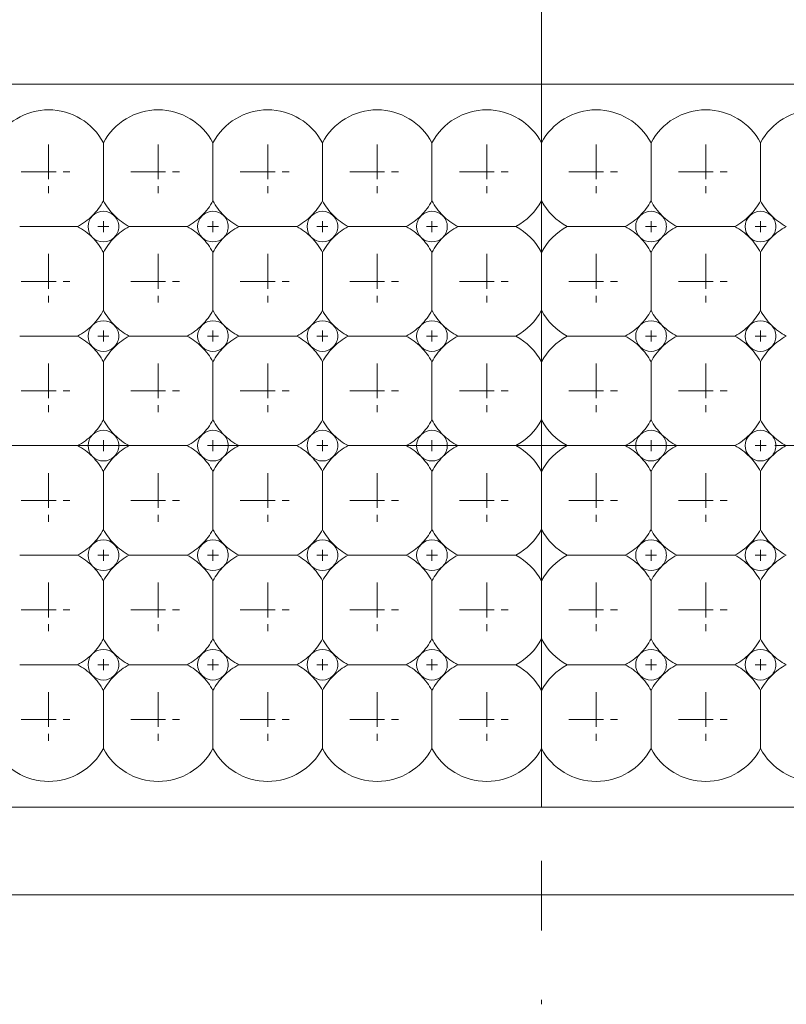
# Model space of a CAD drawing. Header units: millimetres. Extents: x -201 to 202, y 143 to 428.
# Tile 10 of 24: x -23 to -5, y 272 to 295. Entities that reach past the tile are written whole.
import ezdxf

# ---------------------------------------------------------------- set-up
doc = ezdxf.new("R2010")
doc.units = ezdxf.units.MM
doc.header["$LTSCALE"] = 0.25
doc.linetypes.add('CENTER', pattern=[50.8, 31.75, -6.35, 6.35, -6.35])
for name, color, linetype, lineweight in [('BASE', 7, 'Continuous', 20), ('CENTER', 1, 'CENTER', 9), ('DIMENSION', 6, 'Continuous', 9), ('LED LENS', 7, 'Continuous', 20)]:
    doc.layers.add(name, color=color, linetype=linetype, lineweight=lineweight)
doc.styles.add('VS Standard', font='msgothic.ttc', dxfattribs={"height": 3})
doc.dimstyles.new('VS Standard x0.5', dxfattribs={"dimtxt": 3, "dimasz": 3, "dimexe": 0.5, "dimexo": 0.8, "dimgap": 0.5, "dimtad": 3, "dimlfac": 2, "dimrnd": 0.0001, "dimzin": 9, "dimdsep": 46, "dimtxsty": 'VS Standard', "dimcen": 0, "dimaunit": 1, "dimadec": 0, "dimazin": 2, "dimtfac": 1, "dimtmove": 0, "dimatfit": 3, "dimfxl": 1, "dimtolj": 1, "dimtzin": 0, "dimarcsym": 0})

# ---------------------------------------------------------------- blocks, each defined once
blk = doc.blocks.new('*D208')
at = {"layer": 'Defpoints', "color": 0}
for p in [(41.06, 321.298), (-62.44, 290.711), (41.06, 290.711)]:
    blk.add_point(p, dxfattribs=at)
at = {"layer": 'DIMENSION', "color": 0, "lineweight": -2}
for p, q in [((-62.44, 291.511), (-62.44, 321.798)), ((41.06, 291.511), (41.06, 321.798)), ((-59.44, 321.298), (38.06, 321.298))]:
    blk.add_line(p, q, dxfattribs=at)
at = {"layer": 'DIMENSION', "color": 0}
for points in [[(-59.44, 321.798), (-59.44, 320.798), (-62.44, 321.298)], [(38.06, 320.798), (38.06, 321.798), (41.06, 321.298)]]:
    blk.add_solid(points, dxfattribs=at)
at = {"layer": 'DIMENSION', "color": 0, "insert": (-10.69, 323.299), "char_height": 3, "attachment_point": 5, "style": 'VS Standard'}
blk.add_mtext('\\A1;207', dxfattribs=at)

msp = doc.modelspace()

# ---------------------------------------------------------------- linework, layer by layer
at = {"layer": 'BASE'}
for p, q in [((39.2961, 293.4377), (-60.7039, 293.4377)), ((-60.7039, 276.9377), (39.2961, 276.9377)), ((39.2961, 274.9377), (-60.7039, 274.9377))]:
    msp.add_line(p, q, dxfattribs=at)
at = {"layer": 'CENTER'}
for p, q in [((-10.7039, 297.9377), (-10.7039, 272.4377)), ((-20.8289, 290.1877), (-20.5789, 290.1877)), ((-20.7039, 290.3127), (-20.7039, 290.0627)), ((-18.3289, 290.1877), (-18.0789, 290.1877)), ((-18.2039, 290.3127), (-18.2039, 290.0627)), ((-15.8289, 290.1877), (-15.5789, 290.1877)), ((-15.7039, 290.3127), (-15.7039, 290.0627)), ((-13.3289, 290.1877), (-13.0789, 290.1877)), ((-13.2039, 290.3127), (-13.2039, 290.0627)), ((-8.3289, 290.1877), (-8.0789, 290.1877)), ((-8.2039, 290.3127), (-8.2039, 290.0627)), ((-5.8289, 290.1877), (-5.5789, 290.1877)), ((-5.7039, 290.3127), (-5.7039, 290.0627)), ((-20.8289, 287.6877), (-20.5789, 287.6877)), ((-20.7039, 287.8127), (-20.7039, 287.5627)), ((-18.3289, 287.6877), (-18.0789, 287.6877)), ((-18.2039, 287.8127), (-18.2039, 287.5627)), ((-15.8289, 287.6877), (-15.5789, 287.6877)), ((-15.7039, 287.8127), (-15.7039, 287.5627)), ((-13.3289, 287.6877), (-13.0789, 287.6877)), ((-13.2039, 287.8127), (-13.2039, 287.5627)), ((-8.3289, 287.6877), (-8.0789, 287.6877)), ((-8.2039, 287.8127), (-8.2039, 287.5627)), ((-5.8289, 287.6877), (-5.5789, 287.6877)), ((-5.7039, 287.8127), (-5.7039, 287.5627)), ((-65.7039, 285.1877), (44.2961, 285.1877)), ((-20.8289, 285.1877), (-20.5789, 285.1877)), ((-20.7039, 285.3127), (-20.7039, 285.0627)), ((-18.3289, 285.1877), (-18.0789, 285.1877)), ((-18.2039, 285.3127), (-18.2039, 285.0627)), ((-15.8289, 285.1877), (-15.5789, 285.1877)), ((-15.7039, 285.3127), (-15.7039, 285.0627)), ((-13.3289, 285.1877), (-13.0789, 285.1877)), ((-13.2039, 285.3127), (-13.2039, 285.0627)), ((-8.3289, 285.1877), (-8.0789, 285.1877)), ((-8.2039, 285.3127), (-8.2039, 285.0627)), ((-5.8289, 285.1877), (-5.5789, 285.1877)), ((-5.7039, 285.3127), (-5.7039, 285.0627)), ((-20.7039, 282.8127), (-20.7039, 282.5627)), ((-18.2039, 282.8127), (-18.2039, 282.5627)), ((-15.7039, 282.8127), (-15.7039, 282.5627)), ((-13.2039, 282.8127), (-13.2039, 282.5627)), ((-8.2039, 282.8127), (-8.2039, 282.5627)), ((-5.7039, 282.8127), (-5.7039, 282.5627)), ((-20.8289, 282.6877), (-20.5789, 282.6877)), ((-18.3289, 282.6877), (-18.0789, 282.6877)), ((-15.8289, 282.6877), (-15.5789, 282.6877)), ((-13.3289, 282.6877), (-13.0789, 282.6877)), ((-8.3289, 282.6877), (-8.0789, 282.6877)), ((-5.8289, 282.6877), (-5.5789, 282.6877)), ((-20.7039, 280.3127), (-20.7039, 280.0627)), ((-18.2039, 280.3127), (-18.2039, 280.0627)), ((-15.7039, 280.3127), (-15.7039, 280.0627)), ((-13.2039, 280.3127), (-13.2039, 280.0627)), ((-8.2039, 280.3127), (-8.2039, 280.0627)), ((-5.7039, 280.3127), (-5.7039, 280.0627)), ((-20.8289, 280.1877), (-20.5789, 280.1877)), ((-18.3289, 280.1877), (-18.0789, 280.1877)), ((-15.8289, 280.1877), (-15.5789, 280.1877)), ((-13.3289, 280.1877), (-13.0789, 280.1877)), ((-8.3289, 280.1877), (-8.0789, 280.1877)), ((-5.8289, 280.1877), (-5.5789, 280.1877))]:
    msp.add_line(p, q, dxfattribs=at)
at = {"layer": 'CENTER', "ltscale": 0.1}
for p, q in [((-21.9539, 292.0627), (-21.9539, 290.8127)), ((-19.4539, 292.0627), (-19.4539, 290.8127)), ((-16.9539, 292.0627), (-16.9539, 290.8127)), ((-14.4539, 292.0627), (-14.4539, 290.8127)), ((-11.9539, 292.0627), (-11.9539, 290.8127)), ((-9.4539, 292.0627), (-9.4539, 290.8127)), ((-6.9539, 292.0627), (-6.9539, 290.8127)), ((-22.5789, 291.4377), (-21.3289, 291.4377)), ((-20.0789, 291.4377), (-18.8289, 291.4377)), ((-17.5789, 291.4377), (-16.3289, 291.4377)), ((-15.0789, 291.4377), (-13.8289, 291.4377)), ((-12.5789, 291.4377), (-11.3289, 291.4377)), ((-10.0789, 291.4377), (-8.8289, 291.4377)), ((-7.5789, 291.4377), (-6.3289, 291.4377)), ((-21.9539, 289.5627), (-21.9539, 288.3127)), ((-19.4539, 289.5627), (-19.4539, 288.3127)), ((-16.9539, 289.5627), (-16.9539, 288.3127)), ((-14.4539, 289.5627), (-14.4539, 288.3127)), ((-11.9539, 289.5627), (-11.9539, 288.3127)), ((-9.4539, 289.5627), (-9.4539, 288.3127)), ((-6.9539, 289.5627), (-6.9539, 288.3127)), ((-22.5789, 288.9377), (-21.3289, 288.9377)), ((-20.0789, 288.9377), (-18.8289, 288.9377)), ((-17.5789, 288.9377), (-16.3289, 288.9377)), ((-15.0789, 288.9377), (-13.8289, 288.9377)), ((-12.5789, 288.9377), (-11.3289, 288.9377)), ((-10.0789, 288.9377), (-8.8289, 288.9377)), ((-7.5789, 288.9377), (-6.3289, 288.9377)), ((-21.9539, 287.0627), (-21.9539, 285.8127)), ((-19.4539, 287.0627), (-19.4539, 285.8127)), ((-16.9539, 287.0627), (-16.9539, 285.8127)), ((-14.4539, 287.0627), (-14.4539, 285.8127)), ((-11.9539, 287.0627), (-11.9539, 285.8127)), ((-9.4539, 287.0627), (-9.4539, 285.8127)), ((-6.9539, 287.0627), (-6.9539, 285.8127)), ((-22.5789, 286.4377), (-21.3289, 286.4377)), ((-20.0789, 286.4377), (-18.8289, 286.4377)), ((-17.5789, 286.4377), (-16.3289, 286.4377)), ((-15.0789, 286.4377), (-13.8289, 286.4377)), ((-12.5789, 286.4377), (-11.3289, 286.4377)), ((-10.0789, 286.4377), (-8.8289, 286.4377)), ((-7.5789, 286.4377), (-6.3289, 286.4377)), ((-21.9539, 284.5627), (-21.9539, 283.3127)), ((-19.4539, 284.5627), (-19.4539, 283.3127)), ((-16.9539, 284.5627), (-16.9539, 283.3127)), ((-14.4539, 284.5627), (-14.4539, 283.3127)), ((-11.9539, 284.5627), (-11.9539, 283.3127)), ((-9.4539, 284.5627), (-9.4539, 283.3127)), ((-6.9539, 284.5627), (-6.9539, 283.3127)), ((-22.5789, 283.9377), (-21.3289, 283.9377)), ((-20.0789, 283.9377), (-18.8289, 283.9377)), ((-17.5789, 283.9377), (-16.3289, 283.9377)), ((-15.0789, 283.9377), (-13.8289, 283.9377)), ((-12.5789, 283.9377), (-11.3289, 283.9377)), ((-10.0789, 283.9377), (-8.8289, 283.9377)), ((-7.5789, 283.9377), (-6.3289, 283.9377)), ((-21.9539, 282.0627), (-21.9539, 280.8127)), ((-19.4539, 282.0627), (-19.4539, 280.8127)), ((-16.9539, 282.0627), (-16.9539, 280.8127)), ((-14.4539, 282.0627), (-14.4539, 280.8127)), ((-11.9539, 282.0627), (-11.9539, 280.8127)), ((-9.4539, 282.0627), (-9.4539, 280.8127)), ((-6.9539, 282.0627), (-6.9539, 280.8127)), ((-22.5789, 281.4377), (-21.3289, 281.4377)), ((-20.0789, 281.4377), (-18.8289, 281.4377)), ((-17.5789, 281.4377), (-16.3289, 281.4377)), ((-15.0789, 281.4377), (-13.8289, 281.4377)), ((-12.5789, 281.4377), (-11.3289, 281.4377)), ((-10.0789, 281.4377), (-8.8289, 281.4377)), ((-7.5789, 281.4377), (-6.3289, 281.4377)), ((-21.9539, 279.5627), (-21.9539, 278.3127)), ((-19.4539, 279.5627), (-19.4539, 278.3127)), ((-16.9539, 279.5627), (-16.9539, 278.3127)), ((-14.4539, 279.5627), (-14.4539, 278.3127)), ((-11.9539, 279.5627), (-11.9539, 278.3127)), ((-9.4539, 279.5627), (-9.4539, 278.3127)), ((-6.9539, 279.5627), (-6.9539, 278.3127)), ((-22.5789, 278.9377), (-21.3289, 278.9377)), ((-20.0789, 278.9377), (-18.8289, 278.9377)), ((-17.5789, 278.9377), (-16.3289, 278.9377)), ((-15.0789, 278.9377), (-13.8289, 278.9377)), ((-12.5789, 278.9377), (-11.3289, 278.9377)), ((-10.0789, 278.9377), (-8.8289, 278.9377)), ((-7.5789, 278.9377), (-6.3289, 278.9377))]:
    msp.add_line(p, q, dxfattribs=at)
at = {"layer": 'LED LENS'}
for p, q in [((-10.7039, 293.4377), (-10.7039, 276.9377)), ((-10.7039, 292.0992), (-10.7039, 293.4377)), ((-10.7039, 293.4377), (-10.7039, 276.9377)), ((-20.7039, 292.0992), (-20.7039, 291.4377)), ((-18.2039, 292.0992), (-18.2039, 291.4377)), ((-15.7039, 292.0992), (-15.7039, 291.4377)), ((-13.2039, 292.0992), (-13.2039, 291.4377)), ((-8.2039, 292.0992), (-8.2039, 291.4377)), ((-5.7039, 292.0992), (-5.7039, 291.4377)), ((-20.7039, 291.4377), (-20.7039, 290.7763)), ((-18.2039, 291.4377), (-18.2039, 290.7763)), ((-15.7039, 291.4377), (-15.7039, 290.7763)), ((-13.2039, 291.4377), (-13.2039, 290.7763)), ((-8.2039, 291.4377), (-8.2039, 290.7763)), ((-5.7039, 291.4377), (-5.7039, 290.7763)), ((-22.6154, 290.1877), (-21.2925, 290.1877)), ((-20.1154, 290.1877), (-18.7925, 290.1877)), ((-17.6154, 290.1877), (-16.2925, 290.1877)), ((-15.1154, 290.1877), (-13.7925, 290.1877)), ((-12.6154, 290.1877), (-11.2925, 290.1877)), ((-10.1154, 290.1877), (-8.7925, 290.1877)), ((-7.6154, 290.1877), (-6.2925, 290.1877)), ((-20.7039, 289.5992), (-20.7039, 288.9377)), ((-18.2039, 289.5992), (-18.2039, 288.9377)), ((-15.7039, 289.5992), (-15.7039, 288.9377)), ((-13.2039, 289.5992), (-13.2039, 288.9377)), ((-8.2039, 289.5992), (-8.2039, 288.9377)), ((-5.7039, 289.5992), (-5.7039, 288.9377)), ((-20.7039, 288.9377), (-20.7039, 288.2763)), ((-18.2039, 288.9377), (-18.2039, 288.2763)), ((-15.7039, 288.9377), (-15.7039, 288.2763)), ((-13.2039, 288.9377), (-13.2039, 288.2763)), ((-8.2039, 288.9377), (-8.2039, 288.2763)), ((-5.7039, 288.9377), (-5.7039, 288.2763)), ((-22.6154, 287.6877), (-21.2925, 287.6877)), ((-20.1154, 287.6877), (-18.7925, 287.6877)), ((-17.6154, 287.6877), (-16.2925, 287.6877)), ((-15.1154, 287.6877), (-13.7925, 287.6877)), ((-12.6154, 287.6877), (-11.2925, 287.6877)), ((-10.1154, 287.6877), (-8.7925, 287.6877)), ((-7.6154, 287.6877), (-6.2925, 287.6877)), ((-20.7039, 287.0992), (-20.7039, 286.4377)), ((-18.2039, 287.0992), (-18.2039, 286.4377)), ((-15.7039, 287.0992), (-15.7039, 286.4377)), ((-13.2039, 287.0992), (-13.2039, 286.4377)), ((-8.2039, 287.0992), (-8.2039, 286.4377)), ((-5.7039, 287.0992), (-5.7039, 286.4377)), ((-20.7039, 286.4377), (-20.7039, 285.7763)), ((-18.2039, 286.4377), (-18.2039, 285.7763)), ((-15.7039, 286.4377), (-15.7039, 285.7763)), ((-13.2039, 286.4377), (-13.2039, 285.7763)), ((-8.2039, 286.4377), (-8.2039, 285.7763)), ((-5.7039, 286.4377), (-5.7039, 285.7763)), ((-22.6154, 285.1877), (-21.2925, 285.1877)), ((-20.1154, 285.1877), (-18.7925, 285.1877)), ((-17.6154, 285.1877), (-16.2925, 285.1877)), ((-15.1154, 285.1877), (-13.7925, 285.1877)), ((-12.6154, 285.1877), (-11.2925, 285.1877)), ((-10.1154, 285.1877), (-8.7925, 285.1877)), ((-7.6154, 285.1877), (-6.2925, 285.1877)), ((-20.7039, 284.5992), (-20.7039, 283.9377)), ((-18.2039, 284.5992), (-18.2039, 283.9377)), ((-15.7039, 284.5992), (-15.7039, 283.9377)), ((-13.2039, 284.5992), (-13.2039, 283.9377)), ((-8.2039, 284.5992), (-8.2039, 283.9377)), ((-5.7039, 284.5992), (-5.7039, 283.9377)), ((-20.7039, 283.9377), (-20.7039, 283.2763)), ((-18.2039, 283.9377), (-18.2039, 283.2763)), ((-15.7039, 283.9377), (-15.7039, 283.2763)), ((-13.2039, 283.9377), (-13.2039, 283.2763)), ((-8.2039, 283.9377), (-8.2039, 283.2763)), ((-5.7039, 283.9377), (-5.7039, 283.2763)), ((-22.6154, 282.6877), (-21.2925, 282.6877)), ((-20.1154, 282.6877), (-18.7925, 282.6877)), ((-17.6154, 282.6877), (-16.2925, 282.6877)), ((-15.1154, 282.6877), (-13.7925, 282.6877)), ((-12.6154, 282.6877), (-11.2925, 282.6877)), ((-10.1154, 282.6877), (-8.7925, 282.6877)), ((-7.6154, 282.6877), (-6.2925, 282.6877)), ((-20.7039, 282.0992), (-20.7039, 281.4377)), ((-18.2039, 282.0992), (-18.2039, 281.4377)), ((-15.7039, 282.0992), (-15.7039, 281.4377)), ((-13.2039, 281.4377), (-13.2039, 282.0992)), ((-8.2039, 282.0992), (-8.2039, 281.4377)), ((-5.7039, 282.0992), (-5.7039, 281.4377)), ((-20.7039, 281.4377), (-20.7039, 280.7763)), ((-18.2039, 281.4377), (-18.2039, 280.7763)), ((-15.7039, 281.4377), (-15.7039, 280.7763)), ((-13.2039, 280.7763), (-13.2039, 281.4377)), ((-8.2039, 281.4377), (-8.2039, 280.7763)), ((-5.7039, 281.4377), (-5.7039, 280.7763)), ((-22.6154, 280.1877), (-21.2925, 280.1877)), ((-20.1154, 280.1877), (-18.7925, 280.1877)), ((-17.6154, 280.1877), (-16.2925, 280.1877)), ((-15.1154, 280.1877), (-13.7925, 280.1877)), ((-12.6154, 280.1877), (-11.2925, 280.1877)), ((-10.1154, 280.1877), (-8.7925, 280.1877)), ((-7.6154, 280.1877), (-6.2925, 280.1877)), ((-20.7039, 279.5992), (-20.7039, 278.9377)), ((-18.2039, 279.5992), (-18.2039, 278.9377)), ((-15.7039, 278.9377), (-15.7039, 279.5992)), ((-13.2039, 278.9377), (-13.2039, 279.5992)), ((-8.2039, 279.5992), (-8.2039, 278.9377)), ((-5.7039, 279.5992), (-5.7039, 278.9377)), ((-20.7039, 278.9377), (-20.7039, 278.2763)), ((-18.2039, 278.9377), (-18.2039, 278.2763)), ((-15.7039, 278.2763), (-15.7039, 278.9377)), ((-13.2039, 278.2763), (-13.2039, 278.9377)), ((-8.2039, 278.9377), (-8.2039, 278.2763)), ((-5.7039, 278.9377), (-5.7039, 278.2763))]:
    msp.add_line(p, q, dxfattribs=at)
for centre, radius, start, end in [((-21.9539, 291.4377), 1.4142, 27.88557, 152.11443), ((-19.4539, 291.4377), 1.4142, 27.88557, 152.11443), ((-16.9539, 291.4377), 1.4142, 27.88557, 152.11443), ((-14.4539, 291.4377), 1.4142, 27.88557, 152.11443), ((-11.9539, 291.4377), 1.4142, 27.88557, 152.11443), ((-9.4539, 291.4377), 1.4142, 27.88557, 152.11443), ((-6.9539, 291.4377), 1.4142, 27.88557, 152.11443), ((-4.4539, 291.4377), 1.4142, 27.88557, 152.11443), ((-21.9539, 291.4377), 1.4142, 315, 332.11443), ((-19.4539, 291.4377), 1.4142, 207.88557, 225), ((-19.4539, 291.4377), 1.4142, 315, 332.11443), ((-16.9539, 291.4377), 1.4142, 207.88557, 225), ((-16.9539, 291.4377), 1.4142, 315, 332.11443), ((-14.4539, 291.4377), 1.4142, 207.88557, 225), ((-14.4539, 291.4377), 1.4142, 315, 332.11443), ((-11.9539, 291.4377), 1.4142, 207.88557, 225), ((-11.9539, 291.4377), 1.4142, 297.88557, 332.11443), ((-9.4539, 291.4377), 1.4142, 207.88557, 242.11443), ((-9.4539, 291.4377), 1.4142, 315, 332.11443), ((-6.9539, 291.4377), 1.4142, 207.88557, 225), ((-6.9539, 291.4377), 1.4142, 315, 332.11443), ((-4.4539, 291.4377), 1.4142, 207.88557, 225), ((-21.9539, 291.4377), 1.4142, 297.88557, 315), ((-20.7039, 290.1877), 0.35, 135, 225), ((-20.7039, 290.1877), 0.35, 45, 135), ((-20.7039, 290.1877), 0.35, 0, 45), ((-19.4539, 291.4377), 1.4142, 225, 242.11443), ((-19.4539, 291.4377), 1.4142, 297.88557, 315), ((-18.2039, 290.1877), 0.35, 135, 225), ((-18.2039, 290.1877), 0.35, 45, 135), ((-18.2039, 290.1877), 0.35, 0, 45), ((-16.9539, 291.4377), 1.4142, 225, 242.11443), ((-16.9539, 291.4377), 1.4142, 297.88557, 315), ((-15.7039, 290.1877), 0.35, 135, 225), ((-15.7039, 290.1877), 0.35, 45, 135), ((-15.7039, 290.1877), 0.35, 0, 45), ((-14.4539, 291.4377), 1.4142, 225, 242.11443), ((-14.4539, 291.4377), 1.4142, 297.88557, 315), ((-13.2039, 290.1877), 0.35, 135, 225), ((-13.2039, 290.1877), 0.35, 45, 135), ((-13.2039, 290.1877), 0.35, 0, 45), ((-11.9539, 291.4377), 1.4142, 225, 242.11443), ((-9.4539, 291.4377), 1.4142, 297.88557, 315), ((-8.2039, 290.1877), 0.35, 135, 225), ((-8.2039, 290.1877), 0.35, 45, 135), ((-8.2039, 290.1877), 0.35, 0, 45), ((-6.9539, 291.4377), 1.4142, 225, 242.11443), ((-6.9539, 291.4377), 1.4142, 297.88557, 315), ((-5.7039, 290.1877), 0.35, 135, 225), ((-5.7039, 290.1877), 0.35, 45, 135), ((-5.7039, 290.1877), 0.35, 0, 45), ((-4.4539, 291.4377), 1.4142, 225, 242.11443), ((-21.9539, 288.9377), 1.4142, 45, 62.11443), ((-20.7039, 290.1877), 0.35, 315, 0), ((-19.4539, 288.9377), 1.4142, 117.88557, 135), ((-19.4539, 288.9377), 1.4142, 45, 62.11443), ((-18.2039, 290.1877), 0.35, 315, 0), ((-16.9539, 288.9377), 1.4142, 117.88557, 135), ((-16.9539, 288.9377), 1.4142, 45, 62.11443), ((-15.7039, 290.1877), 0.35, 315, 0), ((-14.4539, 288.9377), 1.4142, 117.88557, 135), ((-14.4539, 288.9377), 1.4142, 45, 62.11443), ((-13.2039, 290.1877), 0.35, 315, 0), ((-11.9539, 288.9377), 1.4142, 117.88557, 135), ((-11.9539, 288.9377), 1.4142, 27.88557, 62.11443), ((-9.4539, 288.9377), 1.4142, 117.88557, 152.11443), ((-9.4539, 288.9377), 1.4142, 45, 62.11443), ((-8.2039, 290.1877), 0.35, 315, 0), ((-6.9539, 288.9377), 1.4142, 117.88557, 135), ((-6.9539, 288.9377), 1.4142, 45, 62.11443), ((-5.7039, 290.1877), 0.35, 315, 0), ((-4.4539, 288.9377), 1.4142, 117.88557, 135), ((-21.9539, 288.9377), 1.4142, 27.88557, 45), ((-20.7039, 290.1877), 0.35, 225, 315), ((-19.4539, 288.9377), 1.4142, 135, 152.11443), ((-19.4539, 288.9377), 1.4142, 27.88557, 45), ((-18.2039, 290.1877), 0.35, 225, 315), ((-16.9539, 288.9377), 1.4142, 135, 152.11443), ((-16.9539, 288.9377), 1.4142, 27.88557, 45), ((-15.7039, 290.1877), 0.35, 225, 315), ((-14.4539, 288.9377), 1.4142, 135, 152.11443), ((-14.4539, 288.9377), 1.4142, 27.88557, 45), ((-13.2039, 290.1877), 0.35, 225, 315), ((-11.9539, 288.9377), 1.4142, 135, 152.11443), ((-9.4539, 288.9377), 1.4142, 27.88557, 45), ((-8.2039, 290.1877), 0.35, 225, 315), ((-6.9539, 288.9377), 1.4142, 135, 152.11443), ((-6.9539, 288.9377), 1.4142, 27.88557, 45), ((-5.7039, 290.1877), 0.35, 225, 315), ((-4.4539, 288.9377), 1.4142, 135, 152.11443), ((-21.9539, 288.9377), 1.4142, 315, 332.11443), ((-19.4539, 288.9377), 1.4142, 207.88557, 225), ((-19.4539, 288.9377), 1.4142, 315, 332.11443), ((-16.9539, 288.9377), 1.4142, 207.88557, 225), ((-16.9539, 288.9377), 1.4142, 315, 332.11443), ((-14.4539, 288.9377), 1.4142, 207.88557, 225), ((-14.4539, 288.9377), 1.4142, 315, 332.11443), ((-11.9539, 288.9377), 1.4142, 207.88557, 225), ((-11.9539, 288.9377), 1.4142, 297.88557, 332.11443), ((-9.4539, 288.9377), 1.4142, 207.88557, 242.11443), ((-9.4539, 288.9377), 1.4142, 315, 332.11443), ((-6.9539, 288.9377), 1.4142, 207.88557, 225), ((-6.9539, 288.9377), 1.4142, 315, 332.11443), ((-4.4539, 288.9377), 1.4142, 207.88557, 225), ((-21.9539, 288.9377), 1.4142, 297.88557, 315), ((-20.7039, 287.6877), 0.35, 135, 225), ((-20.7039, 287.6877), 0.35, 45, 135), ((-20.7039, 287.6877), 0.35, 0, 45), ((-19.4539, 288.9377), 1.4142, 225, 242.11443), ((-19.4539, 288.9377), 1.4142, 297.88557, 315), ((-18.2039, 287.6877), 0.35, 135, 225), ((-18.2039, 287.6877), 0.35, 45, 135), ((-18.2039, 287.6877), 0.35, 0, 45), ((-16.9539, 288.9377), 1.4142, 225, 242.11443), ((-16.9539, 288.9377), 1.4142, 297.88557, 315), ((-15.7039, 287.6877), 0.35, 135, 225), ((-15.7039, 287.6877), 0.35, 45, 135), ((-15.7039, 287.6877), 0.35, 0, 45), ((-14.4539, 288.9377), 1.4142, 225, 242.11443), ((-14.4539, 288.9377), 1.4142, 297.88557, 315), ((-13.2039, 287.6877), 0.35, 135, 225), ((-13.2039, 287.6877), 0.35, 45, 135), ((-13.2039, 287.6877), 0.35, 0, 45), ((-11.9539, 288.9377), 1.4142, 225, 242.11443), ((-9.4539, 288.9377), 1.4142, 297.88557, 315), ((-8.2039, 287.6877), 0.35, 135, 225), ((-8.2039, 287.6877), 0.35, 45, 135), ((-8.2039, 287.6877), 0.35, 0, 45), ((-6.9539, 288.9377), 1.4142, 225, 242.11443), ((-6.9539, 288.9377), 1.4142, 297.88557, 315), ((-5.7039, 287.6877), 0.35, 135, 225), ((-5.7039, 287.6877), 0.35, 45, 135), ((-5.7039, 287.6877), 0.35, 0, 45), ((-4.4539, 288.9377), 1.4142, 225, 242.11443), ((-21.9539, 286.4377), 1.4142, 45, 62.11443), ((-20.7039, 287.6877), 0.35, 315, 0), ((-19.4539, 286.4377), 1.4142, 117.88557, 135), ((-19.4539, 286.4377), 1.4142, 45, 62.11443), ((-18.2039, 287.6877), 0.35, 315, 0), ((-16.9539, 286.4377), 1.4142, 117.88557, 135), ((-16.9539, 286.4377), 1.4142, 45, 62.11443), ((-15.7039, 287.6877), 0.35, 315, 0), ((-14.4539, 286.4377), 1.4142, 117.88557, 135), ((-14.4539, 286.4377), 1.4142, 45, 62.11443), ((-13.2039, 287.6877), 0.35, 315, 0), ((-11.9539, 286.4377), 1.4142, 117.88557, 135), ((-11.9539, 286.4377), 1.4142, 27.88557, 62.11443), ((-9.4539, 286.4377), 1.4142, 117.88557, 152.11443), ((-9.4539, 286.4377), 1.4142, 45, 62.11443), ((-8.2039, 287.6877), 0.35, 315, 0), ((-6.9539, 286.4377), 1.4142, 117.88557, 135), ((-6.9539, 286.4377), 1.4142, 45, 62.11443), ((-5.7039, 287.6877), 0.35, 315, 0), ((-4.4539, 286.4377), 1.4142, 117.88557, 135), ((-21.9539, 286.4377), 1.4142, 27.88557, 45), ((-20.7039, 287.6877), 0.35, 225, 315), ((-19.4539, 286.4377), 1.4142, 135, 152.11443), ((-19.4539, 286.4377), 1.4142, 27.88557, 45), ((-18.2039, 287.6877), 0.35, 225, 315), ((-16.9539, 286.4377), 1.4142, 135, 152.11443), ((-16.9539, 286.4377), 1.4142, 27.88557, 45), ((-15.7039, 287.6877), 0.35, 225, 315), ((-14.4539, 286.4377), 1.4142, 135, 152.11443), ((-14.4539, 286.4377), 1.4142, 27.88557, 45), ((-13.2039, 287.6877), 0.35, 225, 315), ((-11.9539, 286.4377), 1.4142, 135, 152.11443), ((-9.4539, 286.4377), 1.4142, 27.88557, 45), ((-8.2039, 287.6877), 0.35, 225, 315), ((-6.9539, 286.4377), 1.4142, 135, 152.11443), ((-6.9539, 286.4377), 1.4142, 27.88557, 45), ((-5.7039, 287.6877), 0.35, 225, 315), ((-4.4539, 286.4377), 1.4142, 135, 152.11443), ((-21.9539, 286.4377), 1.4142, 315, 332.11443), ((-19.4539, 286.4377), 1.4142, 207.88557, 225), ((-19.4539, 286.4377), 1.4142, 315, 332.11443), ((-16.9539, 286.4377), 1.4142, 207.88557, 225), ((-16.9539, 286.4377), 1.4142, 315, 332.11443), ((-14.4539, 286.4377), 1.4142, 207.88557, 225), ((-14.4539, 286.4377), 1.4142, 315, 332.11443), ((-11.9539, 286.4377), 1.4142, 207.88557, 225), ((-11.9539, 286.4377), 1.4142, 297.88557, 332.11443), ((-9.4539, 286.4377), 1.4142, 207.88557, 242.11443), ((-9.4539, 286.4377), 1.4142, 315, 332.11443), ((-6.9539, 286.4377), 1.4142, 207.88557, 225), ((-6.9539, 286.4377), 1.4142, 315, 332.11443), ((-4.4539, 286.4377), 1.4142, 207.88557, 225), ((-21.9539, 286.4377), 1.4142, 297.88557, 315), ((-20.7039, 285.1877), 0.35, 135, 225), ((-20.7039, 285.1877), 0.35, 45, 135), ((-20.7039, 285.1877), 0.35, 0, 45), ((-19.4539, 286.4377), 1.4142, 225, 242.11443), ((-19.4539, 286.4377), 1.4142, 297.88557, 315), ((-18.2039, 285.1877), 0.35, 135, 225), ((-18.2039, 285.1877), 0.35, 45, 135), ((-18.2039, 285.1877), 0.35, 0, 45), ((-16.9539, 286.4377), 1.4142, 225, 242.11443), ((-16.9539, 286.4377), 1.4142, 297.88557, 315), ((-15.7039, 285.1877), 0.35, 135, 225), ((-15.7039, 285.1877), 0.35, 45, 135), ((-15.7039, 285.1877), 0.35, 0, 45), ((-14.4539, 286.4377), 1.4142, 225, 242.11443), ((-14.4539, 286.4377), 1.4142, 297.88557, 315), ((-13.2039, 285.1877), 0.35, 135, 225), ((-13.2039, 285.1877), 0.35, 45, 135), ((-13.2039, 285.1877), 0.35, 0, 45), ((-11.9539, 286.4377), 1.4142, 225, 242.11443), ((-9.4539, 286.4377), 1.4142, 297.88557, 315), ((-8.2039, 285.1877), 0.35, 135, 225), ((-8.2039, 285.1877), 0.35, 45, 135), ((-8.2039, 285.1877), 0.35, 0, 45), ((-6.9539, 286.4377), 1.4142, 225, 242.11443), ((-6.9539, 286.4377), 1.4142, 297.88557, 315), ((-5.7039, 285.1877), 0.35, 135, 225), ((-5.7039, 285.1877), 0.35, 45, 135), ((-5.7039, 285.1877), 0.35, 0, 45), ((-4.4539, 286.4377), 1.4142, 225, 242.11443), ((-21.9539, 283.9377), 1.4142, 45, 62.11443), ((-20.7039, 285.1877), 0.35, 315, 0), ((-19.4539, 283.9377), 1.4142, 117.88557, 135), ((-19.4539, 283.9377), 1.4142, 45, 62.11443), ((-18.2039, 285.1877), 0.35, 315, 0), ((-16.9539, 283.9377), 1.4142, 117.88557, 135), ((-16.9539, 283.9377), 1.4142, 45, 62.11443), ((-15.7039, 285.1877), 0.35, 315, 0), ((-14.4539, 283.9377), 1.4142, 117.88557, 135), ((-14.4539, 283.9377), 1.4142, 45, 62.11443), ((-13.2039, 285.1877), 0.35, 315, 0), ((-11.9539, 283.9377), 1.4142, 117.88557, 135), ((-11.9539, 283.9377), 1.4142, 27.88557, 62.11443), ((-9.4539, 283.9377), 1.4142, 117.88557, 152.11443), ((-9.4539, 283.9377), 1.4142, 45, 62.11443), ((-8.2039, 285.1877), 0.35, 315, 0), ((-6.9539, 283.9377), 1.4142, 117.88557, 135), ((-6.9539, 283.9377), 1.4142, 45, 62.11443), ((-5.7039, 285.1877), 0.35, 315, 0), ((-4.4539, 283.9377), 1.4142, 117.88557, 135), ((-21.9539, 283.9377), 1.4142, 27.88557, 45), ((-20.7039, 285.1877), 0.35, 225, 315), ((-19.4539, 283.9377), 1.4142, 135, 152.11443), ((-19.4539, 283.9377), 1.4142, 27.88557, 45), ((-18.2039, 285.1877), 0.35, 225, 315), ((-16.9539, 283.9377), 1.4142, 135, 152.11443), ((-16.9539, 283.9377), 1.4142, 27.88557, 45), ((-15.7039, 285.1877), 0.35, 225, 315), ((-14.4539, 283.9377), 1.4142, 135, 152.11443), ((-14.4539, 283.9377), 1.4142, 27.88557, 45), ((-13.2039, 285.1877), 0.35, 225, 315), ((-11.9539, 283.9377), 1.4142, 135, 152.11443), ((-9.4539, 283.9377), 1.4142, 27.88557, 45), ((-8.2039, 285.1877), 0.35, 225, 315), ((-6.9539, 283.9377), 1.4142, 135, 152.11443), ((-6.9539, 283.9377), 1.4142, 27.88557, 45), ((-5.7039, 285.1877), 0.35, 225, 315), ((-4.4539, 283.9377), 1.4142, 135, 152.11443), ((-21.9539, 283.9377), 1.4142, 315, 332.11443), ((-19.4539, 283.9377), 1.4142, 207.88557, 225), ((-19.4539, 283.9377), 1.4142, 315, 332.11443), ((-16.9539, 283.9377), 1.4142, 207.88557, 225), ((-16.9539, 283.9377), 1.4142, 315, 332.11443), ((-14.4539, 283.9377), 1.4142, 207.88557, 225), ((-14.4539, 283.9377), 1.4142, 315, 332.11443), ((-11.9539, 283.9377), 1.4142, 207.88557, 225), ((-11.9539, 283.9377), 1.4142, 297.88557, 332.11443), ((-9.4539, 283.9377), 1.4142, 207.88557, 242.11443), ((-9.4539, 283.9377), 1.4142, 315, 332.11443), ((-6.9539, 283.9377), 1.4142, 207.88557, 225), ((-6.9539, 283.9377), 1.4142, 315, 332.11443), ((-4.4539, 283.9377), 1.4142, 207.88557, 225), ((-21.9539, 283.9377), 1.4142, 297.88557, 315), ((-20.7039, 282.6877), 0.35, 135, 225), ((-20.7039, 282.6877), 0.35, 45, 135), ((-20.7039, 282.6877), 0.35, 0, 45), ((-19.4539, 283.9377), 1.4142, 225, 242.11443), ((-19.4539, 283.9377), 1.4142, 297.88557, 315), ((-18.2039, 282.6877), 0.35, 135, 225), ((-18.2039, 282.6877), 0.35, 45, 135), ((-18.2039, 282.6877), 0.35, 0, 45), ((-16.9539, 283.9377), 1.4142, 225, 242.11443), ((-16.9539, 283.9377), 1.4142, 297.88557, 315), ((-15.7039, 282.6877), 0.35, 135, 225), ((-15.7039, 282.6877), 0.35, 45, 135), ((-15.7039, 282.6877), 0.35, 0, 45), ((-14.4539, 283.9377), 1.4142, 225, 242.11443), ((-14.4539, 283.9377), 1.4142, 297.88557, 315), ((-13.2039, 282.6877), 0.35, 135, 225), ((-13.2039, 282.6877), 0.35, 45, 135), ((-13.2039, 282.6877), 0.35, 0, 45), ((-11.9539, 283.9377), 1.4142, 225, 242.11443), ((-9.4539, 283.9377), 1.4142, 297.88557, 315), ((-8.2039, 282.6877), 0.35, 135, 225), ((-8.2039, 282.6877), 0.35, 45, 135), ((-8.2039, 282.6877), 0.35, 0, 45), ((-6.9539, 283.9377), 1.4142, 225, 242.11443), ((-6.9539, 283.9377), 1.4142, 297.88557, 315), ((-5.7039, 282.6877), 0.35, 135, 225), ((-5.7039, 282.6877), 0.35, 45, 135), ((-5.7039, 282.6877), 0.35, 0, 45), ((-4.4539, 283.9377), 1.4142, 225, 242.11443), ((-21.9539, 281.4377), 1.4142, 45, 62.11443), ((-20.7039, 282.6877), 0.35, 315, 0), ((-19.4539, 281.4377), 1.4142, 117.88557, 135), ((-19.4539, 281.4377), 1.4142, 45, 62.11443), ((-18.2039, 282.6877), 0.35, 315, 0), ((-16.9539, 281.4377), 1.4142, 117.88557, 135), ((-16.9539, 281.4377), 1.4142, 45, 62.11443), ((-15.7039, 282.6877), 0.35, 315, 0), ((-14.4539, 281.4377), 1.4142, 117.88557, 135), ((-14.4539, 281.4377), 1.4142, 45, 62.11443), ((-13.2039, 282.6877), 0.35, 315, 0), ((-11.9539, 281.4377), 1.4142, 117.88557, 135), ((-11.9539, 281.4377), 1.4142, 27.88557, 62.11443), ((-9.4539, 281.4377), 1.4142, 117.88557, 152.11443), ((-9.4539, 281.4377), 1.4142, 45, 62.11443), ((-8.2039, 282.6877), 0.35, 315, 0), ((-6.9539, 281.4377), 1.4142, 117.88557, 135), ((-6.9539, 281.4377), 1.4142, 45, 62.11443), ((-5.7039, 282.6877), 0.35, 315, 0), ((-4.4539, 281.4377), 1.4142, 117.88557, 135), ((-21.9539, 281.4377), 1.4142, 27.88557, 45), ((-20.7039, 282.6877), 0.35, 225, 315), ((-19.4539, 281.4377), 1.4142, 135, 152.11443), ((-19.4539, 281.4377), 1.4142, 27.88557, 45), ((-18.2039, 282.6877), 0.35, 225, 315), ((-16.9539, 281.4377), 1.4142, 135, 152.11443), ((-16.9539, 281.4377), 1.4142, 27.88557, 45), ((-15.7039, 282.6877), 0.35, 225, 315), ((-14.4539, 281.4377), 1.4142, 135, 152.11443), ((-14.4539, 281.4377), 1.4142, 27.88557, 45), ((-13.2039, 282.6877), 0.35, 225, 315), ((-11.9539, 281.4377), 1.4142, 135, 152.11443), ((-9.4539, 281.4377), 1.4142, 27.88557, 45), ((-8.2039, 282.6877), 0.35, 225, 315), ((-6.9539, 281.4377), 1.4142, 135, 152.11443), ((-6.9539, 281.4377), 1.4142, 27.88557, 45), ((-5.7039, 282.6877), 0.35, 225, 315), ((-4.4539, 281.4377), 1.4142, 135, 152.11443), ((-21.9539, 281.4377), 1.4142, 315, 332.11443), ((-19.4539, 281.4377), 1.4142, 207.88557, 225), ((-19.4539, 281.4377), 1.4142, 315, 332.11443), ((-16.9539, 281.4377), 1.4142, 207.88557, 225), ((-16.9539, 281.4377), 1.4142, 315, 332.11443), ((-14.4539, 281.4377), 1.4142, 207.88557, 225), ((-14.4539, 281.4377), 1.4142, 315, 332.11443), ((-11.9539, 281.4377), 1.4142, 207.88557, 225), ((-11.9539, 281.4377), 1.4142, 297.88557, 332.11443), ((-9.4539, 281.4377), 1.4142, 207.88557, 242.11443), ((-9.4539, 281.4377), 1.4142, 315, 332.11443), ((-6.9539, 281.4377), 1.4142, 207.88557, 225), ((-6.9539, 281.4377), 1.4142, 315, 332.11443), ((-4.4539, 281.4377), 1.4142, 207.88557, 225), ((-20.7039, 280.1877), 0.35, 45, 135), ((-18.2039, 280.1877), 0.35, 45, 135), ((-15.7039, 280.1877), 0.35, 45, 135), ((-13.2039, 280.1877), 0.35, 45, 135), ((-8.2039, 280.1877), 0.35, 45, 135), ((-5.7039, 280.1877), 0.35, 45, 135), ((-21.9539, 281.4377), 1.4142, 297.88557, 315), ((-20.7039, 280.1877), 0.35, 135, 225), ((-20.7039, 280.1877), 0.35, 0, 45), ((-19.4539, 281.4377), 1.4142, 225, 242.11443), ((-19.4539, 281.4377), 1.4142, 297.88557, 315), ((-18.2039, 280.1877), 0.35, 135, 225), ((-18.2039, 280.1877), 0.35, 0, 45), ((-16.9539, 281.4377), 1.4142, 225, 242.11443), ((-16.9539, 281.4377), 1.4142, 297.88557, 315), ((-15.7039, 280.1877), 0.35, 135, 225), ((-15.7039, 280.1877), 0.35, 0, 45), ((-14.4539, 281.4377), 1.4142, 225, 242.11443), ((-14.4539, 281.4377), 1.4142, 297.88557, 315), ((-13.2039, 280.1877), 0.35, 135, 225), ((-13.2039, 280.1877), 0.35, 0, 45), ((-11.9539, 281.4377), 1.4142, 225, 242.11443), ((-9.4539, 281.4377), 1.4142, 297.88557, 315), ((-8.2039, 280.1877), 0.35, 135, 225), ((-8.2039, 280.1877), 0.35, 0, 45), ((-6.9539, 281.4377), 1.4142, 225, 242.11443), ((-6.9539, 281.4377), 1.4142, 297.88557, 315), ((-5.7039, 280.1877), 0.35, 135, 225), ((-5.7039, 280.1877), 0.35, 0, 45), ((-4.4539, 281.4377), 1.4142, 225, 242.11443), ((-21.9539, 278.9377), 1.4142, 45, 62.11443), ((-20.7039, 280.1877), 0.35, 315, 0), ((-19.4539, 278.9377), 1.4142, 117.88557, 135), ((-19.4539, 278.9377), 1.4142, 45, 62.11443), ((-18.2039, 280.1877), 0.35, 315, 0), ((-16.9539, 278.9377), 1.4142, 117.88557, 135), ((-16.9539, 278.9377), 1.4142, 45, 62.11443), ((-15.7039, 280.1877), 0.35, 315, 0), ((-14.4539, 278.9377), 1.4142, 117.88557, 135), ((-14.4539, 278.9377), 1.4142, 45, 62.11443), ((-13.2039, 280.1877), 0.35, 315, 0), ((-11.9539, 278.9377), 1.4142, 117.88557, 135), ((-11.9539, 278.9377), 1.4142, 27.88557, 62.11443), ((-9.4539, 278.9377), 1.4142, 117.88557, 152.11443), ((-9.4539, 278.9377), 1.4142, 45, 62.11443), ((-8.2039, 280.1877), 0.35, 315, 0), ((-6.9539, 278.9377), 1.4142, 117.88557, 135), ((-6.9539, 278.9377), 1.4142, 45, 62.11443), ((-5.7039, 280.1877), 0.35, 315, 0), ((-4.4539, 278.9377), 1.4142, 117.88557, 135), ((-21.9539, 278.9377), 1.4142, 27.88557, 45), ((-20.7039, 280.1877), 0.35, 225, 315), ((-19.4539, 278.9377), 1.4142, 135, 152.11443), ((-19.4539, 278.9377), 1.4142, 27.88557, 45), ((-18.2039, 280.1877), 0.35, 225, 315), ((-16.9539, 278.9377), 1.4142, 135, 152.11443), ((-16.9539, 278.9377), 1.4142, 27.88557, 45), ((-15.7039, 280.1877), 0.35, 225, 315), ((-14.4539, 278.9377), 1.4142, 135, 152.11443), ((-14.4539, 278.9377), 1.4142, 27.88557, 45), ((-13.2039, 280.1877), 0.35, 225, 315), ((-11.9539, 278.9377), 1.4142, 135, 152.11443), ((-9.4539, 278.9377), 1.4142, 27.88557, 45), ((-8.2039, 280.1877), 0.35, 225, 315), ((-6.9539, 278.9377), 1.4142, 135, 152.11443), ((-6.9539, 278.9377), 1.4142, 27.88557, 45), ((-5.7039, 280.1877), 0.35, 225, 315), ((-4.4539, 278.9377), 1.4142, 135, 152.11443), ((-21.9539, 278.9377), 1.4142, 207.88557, 332.11443), ((-19.4539, 278.9377), 1.4142, 207.88557, 332.11443), ((-16.9539, 278.9377), 1.4142, 207.88557, 332.11443), ((-14.4539, 278.9377), 1.4142, 207.88557, 332.11443), ((-11.9539, 278.9377), 1.4142, 207.88557, 332.11443), ((-9.4539, 278.9377), 1.4142, 207.88557, 332.11443), ((-6.9539, 278.9377), 1.4142, 207.88557, 332.11443), ((-4.4539, 278.9377), 1.4142, 207.88557, 332.11443)]:
    msp.add_arc(centre, radius, start, end, dxfattribs=at)

# ---------------------------------------------------------------- dimensions: what is measured, and where the dimension line sits
at = {"layer": 'DIMENSION'}
dim = msp.add_linear_dim(base=(41.0597, 321.2979), p1=(-62.4403, 290.7113), p2=(41.0597, 290.7113), dimstyle='VS Standard x0.5', dxfattribs=at)
dim.commit()
dim.dimension.update_dxf_attribs({"geometry": '*D208', "text_midpoint": (-10.6903, 323.2985)})

doc.saveas('drawing.dxf')
